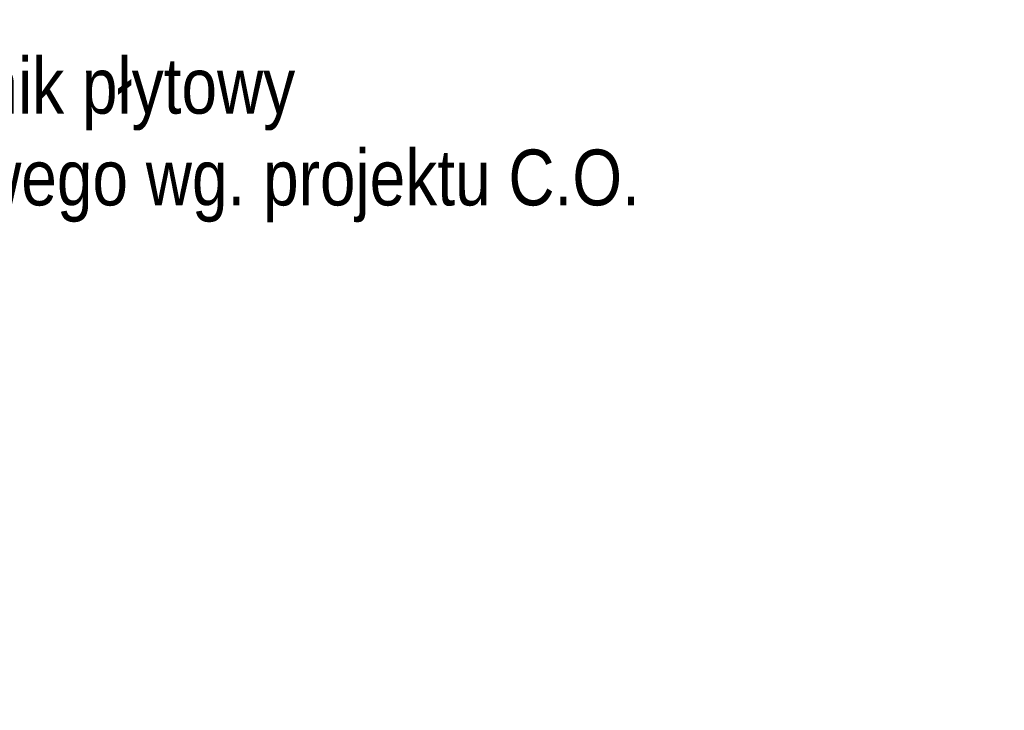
# Model space of a CAD drawing. Header units: millimetres. Extents: x 172139 to 266886, y 98118 to 138225.
# Tile 75 of 123: x 215828 to 217591, y 121740 to 122977. Entities that reach past the tile are written whole.
import ezdxf

# ---------------------------------------------------------------- set-up
doc = ezdxf.new("R2010")
doc.units = ezdxf.units.MM
doc.header["$MEASUREMENT"] = 0
doc.linetypes.add('Wipeout_Contour', pattern=[1000, 0, -1000])
doc.layers.add('PRZEBUDOWA_WYBURZENIA_OPIS_Nr_pióra__1', color=7, linetype='Continuous', lineweight=13)
doc.styles.add('GENERATED_STYLE_1', font='txt')
doc.dimstyles.new('GENERATED_STYLE__3', dxfattribs={"dimtxt": 0.18, "dimasz": 91.2, "dimexe": 0.18, "dimexo": 0.0625, "dimgap": 0.09, "dimtad": 0, "dimtih": 1, "dimtoh": 1, "dimdec": 4, "dimzin": 0, "dimdsep": 46, "dimcen": 0.09, "dimadec": 0, "dimazin": 0, "dimtfac": 1, "dimtdec": 4, "dimtmove": 0, "dimatfit": 3, "dimldrblk": 'ARROWHEAD_5', "dimfxl": 0, "dimtolj": 1, "dimtzin": 0, "dimarcsym": 0})

# ---------------------------------------------------------------- blocks, each defined once
blk = doc.blocks.new('ARROWHEAD_5')
at = {"color": 0, "linetype": 'Continuous', "lineweight": 0}
blk.add_line((0, 0), (-1, 0), dxfattribs=at)
blk.add_solid([(-1, 0.2679), (0, 0), (-1, -0.2679), (-1, 0.2679)], dxfattribs=at)

msp = doc.modelspace()

# ---------------------------------------------------------------- wipeouts: each hides what was drawn before it
at = {"linetype": 'Wipeout_Contour', "ltscale": 992544.975893}
msp.add_wipeout([(214235.2, 122977.2), (217028.2, 122977.2), (217028.2, 122575.7), (214235.2, 122575.7)], dxfattribs=at).dxf.layer = 'PRZEBUDOWA_WYBURZENIA_OPIS_Nr_pióra__1'

# ---------------------------------------------------------------- next in the draw order: texts
at = {"layer": 'PRZEBUDOWA_WYBURZENIA_OPIS_Nr_pióra__1', "linetype": 'Continuous', "insert": (214271.2, 122614.4), "char_height": 100, "attachment_point": 7, "line_spacing_factor": 0.985821, "style": 'GENERATED_STYLE_1'}
msp.add_mtext('\\A1;{\\fArial Narrow|b0|i0|c238|p34;zdemontować istniejący grzejnik płytowy\\P\\fArial Narrow|b0|i0|c238|p34;moc, wymiary i lokalizacja nowego wg. projektu C.O. }', dxfattribs=at)

# ---------------------------------------------------------------- next in the draw order: leaders
at = {"layer": 'PRZEBUDOWA_WYBURZENIA_OPIS_Nr_pióra__1', "linetype": 'Continuous', "annotation_type": 0, "has_hookline": 1, "hookline_direction": 0, "text_width": 2651.7}
msp.add_leader([(213488, 121265.6), (213735.2, 122614.4), (214271.1, 122614.4)], dimstyle='GENERATED_STYLE__3', dxfattribs=at)

doc.saveas('drawing.dxf')
